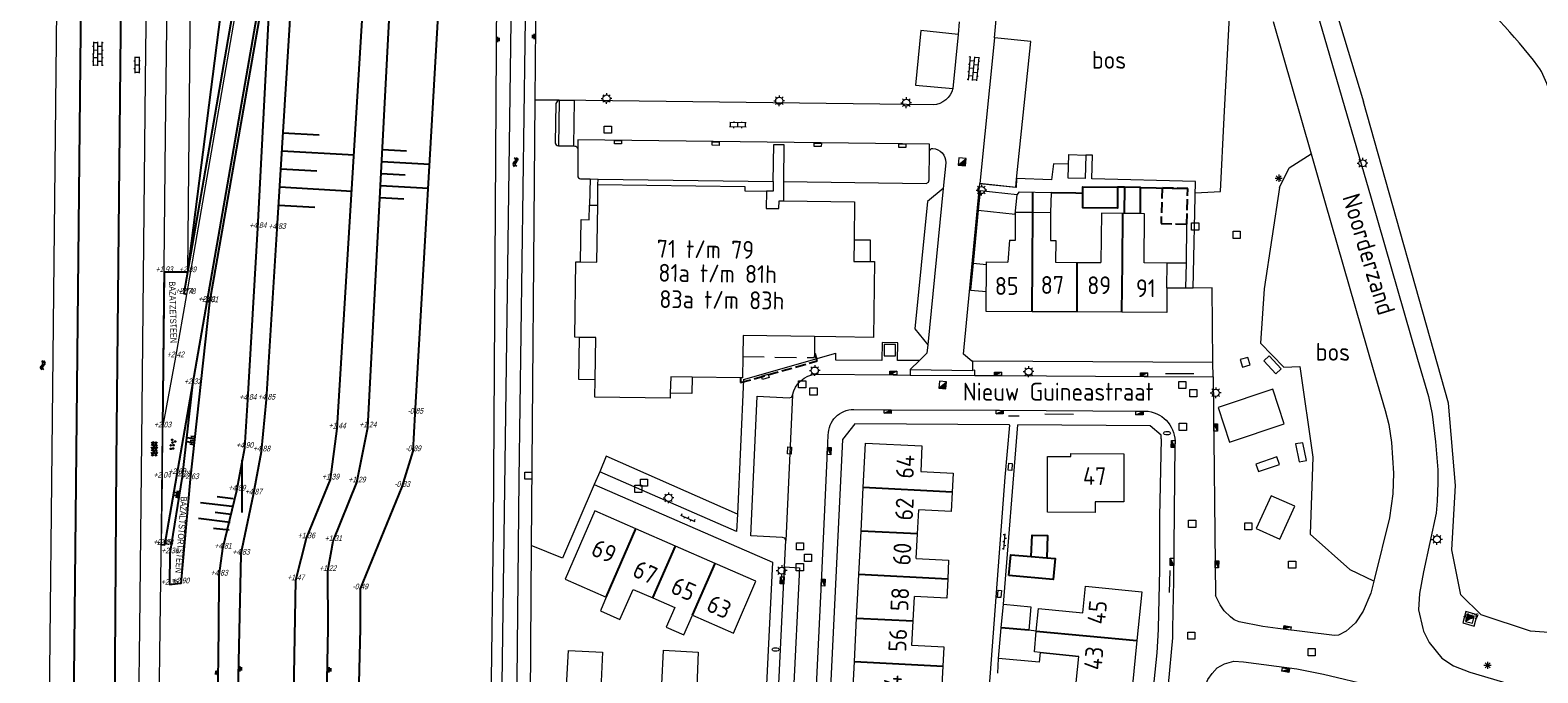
# Model space of a CAD drawing. Extents: x 168769 to 512904, y 516715 to 1559940.
# Tile 77 of 186: x 168924 to 169135, y 519994 to 520084. Entities that reach past the tile are written whole.
import ezdxf
from ezdxf.enums import TextEntityAlignment as Align

# ---------------------------------------------------------------- set-up
doc = ezdxf.new("R2010")
doc.units = 0
doc.header["$MEASUREMENT"] = 0
doc.linetypes.add('HIDDEN', pattern=[4.5, 3, -1.5])
doc.linetypes.add('OVERBOUW', pattern=[2, 1.5, -0.5])
doc.layers.get('0').update_dxf_attribs({"linetype": 'CONTINUOUS'})
for name, color, linetype, lineweight in [('+Overig_opstal_BWT', 4, 'CONTINUOUS', 0), ('B01_HOOFDGEBOUW', 10, 'CONTINUOUS', 0), ('B02_bijgebouw', 12, 'CONTINUOUS', 0), ('B07_scheidingsmuur', 14, 'CONTINUOUS', 25), ('B16_LUIFEL', 6, 'OVERBOUW', 25), ('B17_Overbouw', 10, 'HIDDEN', 0), ('B51_Luifel', 7, 'OVERBOUW', 25), ('H01_HOOGTEPUNT', 7, 'CONTINUOUS', 18), ('Q04_wegmarkering', 7, 'CONTINUOUS', 0), ('Q21_LANTAARNPAAL', 7, 'CONTINUOUS', 18), ('Q23_kolk', 7, 'CONTINUOUS', 18), ('Q26_BOOM', 7, 'CONTINUOUS', 18), ('Q28_rioolput', 7, 'CONTINUOUS', 18), ('Q722_RIOOLPUT_RWA', 5, 'CONTINUOUS', 18), ('Q92_BRANDKRAAN', 7, 'CONTINUOUS', 0), ('Q97_TROTTOIRKOLK', 7, 'CONTINUOUS', 0), ('S02_symb_open_verh', 7, 'CONTINUOUS', 13), ('T01_Muur', 10, 'CONTINUOUS', 0), ('T05_SCHUTTING', 7, 'CONTINUOUS', 25), ('T09_INSTEEKSLOOT', 72, 'CONTINUOUS', 0), ('T51_CULTUURSCHEIDING', 3, 'CONTINUOUS', 0), ('V00_kant_verharding', 252, 'CONTINUOUS', 0), ('V012_Kant_beton_verh', 252, 'CONTINUOUS', 0), ('V02_Kant_open_verh', 253, 'CONTINUOUS', 0), ('V03_kant_tegel_verh', 254, 'CONTINUOUS', 13), ('V04_Kant_op_inrit', 254, 'CONTINUOUS', 13), ('V11_VERKEERSDREMPEL', 7, 'CONTINUOUS', 0), ('W00_KANT_WATER', 140, 'CONTINUOUS', 0)]:
    doc.layers.add(name, color=color, linetype=linetype, lineweight=lineweight)
for name, color, linetype in [('B14_dakrand_bijgebouw', 30, 'CONTINUOUS'), ('S01_Asfalt', 7, 'CONTINUOUS'), ('S04_Talud', 7, 'CONTINUOUS'), ('S05_Water', 132, 'CONTINUOUS'), ('S10_Beton', 7, 'CONTINUOUS'), ('T131_taludlijn_laag', 15, 'CONTINUOUS'), ('T132_taludlijn_hoog', 11, 'CONTINUOUS'), ('T20_TALUD', 34, 'CONTINUOUS'), ('V011_Kant_asfalt_verh', 7, 'CONTINUOUS'), ('V13_kant_graskeien', 32, 'CONTINUOUS'), ('Z02_Huisnummer', 253, 'CONTINUOUS'), ('Z05_Cultuuraanduiding', 3, 'CONTINUOUS'), ('Z06_STRAATNAAM', 7, 'CONTINUOUS')]:
    doc.layers.add(name, color=color, linetype=linetype)
doc.styles.add('ISOCP', font='isocp.shx', dxfattribs={"height": 1.8})
doc.styles.get("Standard").update_dxf_attribs({"font": 'ISOB.SHX'})

# ---------------------------------------------------------------- blocks, each defined once
blk = doc.blocks.new('Q21')
at = {"color": 0}
for points in [[(-1.5, 0), (-1, 0)], [(-1.06, 1.06), (-0.71, 0.71)], [(0, 1.5), (0, 1)], [(1.06, 1.06), (0.71, 0.71)], [(1.5, 0), (1, 0)], [(-1.06, -1.06), (-0.71, -0.71)], [(0, -1.5), (0, -1)], [(1.06, -1.06), (0.71, -0.71)]]:
    blk.add_lwpolyline(points, dxfattribs=at)
blk.add_circle((0, 0), 1, dxfattribs=at)
blk = doc.blocks.new('Q26')
at = {"color": 0}
for p, q in [((-1, 0), (1, 0)), ((-0.7, 0.7), (0.7, -0.7)), ((0.7, 0.7), (-0.7, -0.7)), ((0, 1), (0, -1))]:
    blk.add_line(p, q, dxfattribs=at)
blk = doc.blocks.new('Q28')
at = {"color": 0}
blk.add_lwpolyline([(1, 1), (1, -1), (-1, -1), (-1, 1)], close=True, dxfattribs=at)
blk = doc.blocks.new('Q97')
blk.add_hatch(color=256).paths.add_polyline_path([(-1, 1), (-1, 0), (1, 1)])
blk.add_line((1, 1), (-1, 0))
at = {"color": 0}
for points in [[(-1, 0), (-1, 1), (1, 1), (1, 0), (-1, 0)], [(0, 0.8), (0, 1)]]:
    blk.add_lwpolyline(points, dxfattribs=at)
blk = doc.blocks.new('S05')
at = {"color": 0}
for p, q in [((0.08, 0.3), (0.38, 0.59)), ((0.11, -0.19), (0.41, 0.09)), ((0.38, 0.59), (0.68, 0.71)), ((0.41, 0.09), (0.71, 0.21)), ((0.68, 0.71), (1.01, 0.62)), ((0.71, 0.21), (1.02, 0.12)), ((1.01, 0.62), (1.33, 0.37)), ((1.02, 0.12), (1.36, -0.12)), ((1.33, 0.37), (1.66, 0.13)), ((1.66, 0.13), (1.97, 0.04)), ((1.97, 0.04), (2.28, 0.16)), ((2.28, 0.16), (2.58, 0.44)), ((1.36, -0.12), (1.68, -0.37)), ((1.68, -0.37), (2, -0.46)), ((2, -0.46), (2.31, -0.33)), ((2.31, -0.33), (2.61, -0.05))]:
    blk.add_line(p, q, dxfattribs=at)
blk = doc.blocks.new('S04')
at = {"color": 0}
for p, q in [((0, 0.5), (0.5, 0.5)), ((0, 0.25), (1, 0.25)), ((0, 0), (0.5, 0)), ((0, -0.25), (1, -0.25)), ((0, -0.5), (0.5, -0.5))]:
    blk.add_line(p, q, dxfattribs=at)
blk = doc.blocks.new('S024')
at = {"color": 0}
for p, q in [((0, 1.2), (6.7, 1.2)), ((0, 0), (6.7, 0)), ((0.2, 1.2), (0.2, 0)), ((1.25, 1.5), (1.25, 1.2)), ((1.25, 0), (1.25, -1.2)), ((2.3, 1.2), (2.3, 0)), ((3.35, 1.5), (3.35, 1.2)), ((3.35, 0), (3.35, -1.2)), ((4.4, 1.2), (4.4, 0)), ((5.45, 1.5), (5.45, 1.2)), ((5.45, 0), (5.45, -1.2)), ((6.5, 1.2), (6.5, 0)), ((0, -1.2), (6.7, -1.2)), ((0.2, -1.2), (0.2, -1.5)), ((2.3, -1.2), (2.3, -1.5)), ((4.4, -1.2), (4.4, -1.5)), ((6.5, -1.2), (6.5, -1.5))]:
    blk.add_line(p, q, dxfattribs=at)
blk = doc.blocks.new('S022')
at = {"color": 0}
for p, q in [((0.01, 1.15), (0.31, 1.15)), ((0.31, -2.3), (0.31, 2.3)), ((0.31, 2.1), (1.51, 2.1)), ((0.31, 0), (1.51, 0)), ((1.51, -2.3), (1.51, 2.3)), ((1.51, 1.05), (1.81, 1.05)), ((0.01, -1.15), (0.31, -1.15)), ((0.31, -2.1), (1.51, -2.1)), ((1.51, -1.05), (1.81, -1.05))]:
    blk.add_line(p, q, dxfattribs=at)
blk = doc.blocks.new('Q23')
at = {"color": 0}
blk.add_lwpolyline([(0.99, -0.5), (-0.99, -0.5), (-0.99, 0.5), (0.99, 0.5), (0.99, -0.5)], dxfattribs=at)
blk = doc.blocks.new('Q92')
at = {"color": 0}
blk.add_ellipse((0, 0), major_axis=(-0.991, 0), ratio=0.499983, start_param=1.570796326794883, end_param=7.853981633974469, dxfattribs=at)
blk = doc.blocks.new('S026')
for p, q in [((0, 0), (4.4, 0)), ((0.2, 0.5), (0.2, 0)), ((1.2, 0), (1.2, -0.5)), ((2.2, 0.5), (2.2, 0)), ((3.2, 0), (3.2, -0.5)), ((4.2, 0.5), (4.2, 0))]:
    blk.add_line(p, q)
blk = doc.blocks.new('Q722')
for points in [[(-1, 1), (1, -1)], [(-1, -1), (1, -1), (1, 1), (-1, 1), (-1, -1)], [(-0.8, 0.8), (-1, 0.8)], [(-0.6, 0.6), (-1, 0.6)], [(-0.4, 0.4), (-1, 0.4)], [(-0.2, 0.2), (-1, 0.2)], [(-1, 0), (0, 0)], [(0.2, -0.2), (-1, -0.2)], [(0.4, -0.4), (-1, -0.4)], [(0.6, -0.6), (-1, -0.6)], [(0.8, -0.8), (-1, -0.8)]]:
    blk.add_lwpolyline(points)
blk = doc.blocks.new('talud')
for p, q in [((0, 0.502), (0.502, 0.502)), ((0, 0.251), (1.004, 0.251)), ((0, 0), (0.502, 0)), ((0, -0.251), (1.004, -0.251)), ((0, -0.502), (0.502, -0.502))]:
    blk.add_line(p, q)
blk = doc.blocks.new('ASFALT6')
for points in [[(-4, -1.444), (1.276, 1.6)], [(-3.998, 0.284), (-1.72, 1.6)], [(1.272, -1.6), (-3.998, 1.446)], [(4, -1.444), (-1.27, 1.6)], [(-1.268, -1.6), (4, 1.442)], [(4, 0.288), (1.728, 1.6)], [(-1.716, -1.6), (-3.998, -0.286)], [(1.73, -1.6), (4, -0.29)]]:
    blk.add_lwpolyline(points)
blk = doc.blocks.new('BETON4')
for centre in [(-2.522, 0.677), (-0.58, 1.017), (1.096, 0.407), (2.536, 0.927), (-2.022, -0.677), (-0.17, -0.453), (2.008, -0.927)]:
    blk.add_circle(centre, 0.24)

msp = doc.modelspace()

# ---------------------------------------------------------------- linework, layer by layer
at = {"layer": '+Overig_opstal_BWT'}
msp.add_lwpolyline([(168999.96, 520073.99), (168997.82, 520074.01), (168997.72, 520067.69), (168999.86, 520067.66), (168999.96, 520073.99)], dxfattribs=at)
at = {"layer": 'B01_HOOFDGEBOUW'}
for p, q in [((169077, 520058.16), (169076.81, 520058.16)), ((169079.29, 520058.14), (169077, 520058.16))]:
    msp.add_line(p, q, dxfattribs=at)
for points in [[(169003.22, 520059.32), (169003.26, 520062.23)], [(169003.26, 520062.23), (169023.83, 520061.97), (169023.82, 520061.34), (169026.86, 520061.3)], [(169026.86, 520061.3), (169026.83, 520058.87), (169028.61, 520058.85), (169028.63, 520059.96), (169029.25, 520059.95)], [(169000.82, 520051.38), (169003.11, 520051.35), (169003.22, 520059.32)], [(169029.25, 520059.95), (169039.21, 520059.82), (169039.14, 520054.47)], [(169061.74, 520054.41), (169061.78, 520058.05)], [(169064.18, 520058.29), (169061.78, 520058.31)], [(169061.78, 520058.05), (169061.78, 520058.31)], [(169066.69, 520058.26), (169064.18, 520058.29)], [(169066.69, 520058.26), (169066.66, 520054.36), (169067.41, 520054.36), (169067.39, 520051.32), (169070.39, 520051.29)], [(169076.81, 520058.16), (169073.81, 520058.19), (169073.74, 520051.27)], [(169079.82, 520058.13), (169079.29, 520058.14)], [(169083.02, 520051.21), (169079.77, 520051.23), (169079.82, 520058.13)], [(169039.14, 520054.47), (169039.11, 520051.45), (169041.4, 520051.43)], [(169060.92, 520054.44), (169060.67, 520051.35)], [(169060.92, 520054.44), (169061.74, 520054.41)], [(169000.67, 520040.8), (169000.03, 520040.81), (169000.18, 520051.39), (169000.82, 520051.38)], [(169041.4, 520051.43), (169042.01, 520051.43), (169041.85, 520040.8), (169036.61, 520040.88), (169033.62, 520040.91)], [(169064.08, 520044.4), (169057.66, 520044.44), (169057.71, 520051.38), (169060.67, 520051.35)], [(169070.39, 520051.29), (169073.74, 520051.27)], [(169082.98, 520047.74), (169083.02, 520051.21)], [(169082.98, 520047.74), (169082.98, 520044.27)], [(169070.38, 520044.36), (169064.08, 520044.4)], [(169076.67, 520044.31), (169070.38, 520044.36)], [(169082.98, 520044.27), (169076.67, 520044.31)], [(169002.87, 520034.84), (169002.96, 520040.76), (169000.67, 520040.8)], [(169033.62, 520040.91), (169023.6, 520041.06), (169023.56, 520038.1)], [(169023.56, 520038.1), (169023.52, 520035.13), (169023.24, 520035.13)], [(169013.39, 520032.97), (169013.37, 520032.27), (169002.83, 520032.42), (169002.87, 520034.84)], [(169016.44, 520035.22), (169013.45, 520035.26), (169013.39, 520032.97)], [(169023.24, 520035.13), (169016.44, 520035.22)], [(169040.43, 520019.74), (169040.75, 520025.98), (169048.66, 520025.58)], [(169048.66, 520025.58), (169048.48, 520021.98), (169053.01, 520021.75), (169052.88, 520019.11)], [(169076.94, 520017.74), (169072.93, 520017.75), (169072.93, 520016.26), (169066.24, 520016.27), (169066.25, 520024.11), (169069.52, 520024.1), (169069.52, 520024.5), (169076.96, 520024.49), (169076.94, 520017.74)], [(169040.12, 520013.65), (169040.43, 520019.74)], [(169052.88, 520019.11), (169052.74, 520016.39), (169048.2, 520016.62)], [(169002.83, 520016.46), (168998.65, 520006.88), (169004.42, 520004.36), (169003.6, 520002.46), (169006.34, 520001.26), (169008.18, 520005.46), (169010.94, 520004.28), (169014.02, 520002.91), (169012.82, 520000.16), (169015.3, 519999.1), (169016.5, 520001.85)], [(169008.57, 520013.95), (169002.83, 520016.46)], [(169048.03, 520013.25), (169048.2, 520016.62)], [(169014.11, 520011.53), (169008.57, 520013.95)], [(169039.81, 520007.54), (169040.12, 520013.65)], [(169047.86, 520009.81), (169048.03, 520013.25)], [(169019.67, 520009.11), (169014.11, 520011.53)], [(169016.5, 520001.85), (169022.23, 519999.35), (169025.4, 520006.61), (169019.67, 520009.11)], [(169047.86, 520009.81), (169052.39, 520009.58), (169052.26, 520006.91)], [(169039.5, 520001.44), (169039.81, 520007.54)], [(169052.26, 520006.91), (169052.12, 520004.23), (169047.59, 520004.46)], [(169065, 520002.8), (169071.21, 520002.17), (169071.59, 520005.93), (169079.45, 520005.14), (169078.76, 519998.29)], [(169047.42, 520001.04), (169047.59, 520004.46)], [(169064.68, 519999.62), (169065, 520002.8)], [(169039.2, 519995.34), (169039.5, 520001.44)], [(169051.63, 519994.71), (169051.77, 519997.38), (169047.24, 519997.61), (169047.42, 520001.04)], [(169064.41, 519996.7), (169064.68, 519999.62)], [(169078.76, 519998.29), (169078.09, 519991.63), (169070.25, 519992.42), (169070.62, 519996.08)], [(169046.79, 519988.69), (169038.88, 519989.09), (169039.2, 519995.34)], [(169065.2, 519996.63), (169064.41, 519996.7)], [(169065.2, 519996.63), (169070.62, 519996.08)], [(169070.62, 519996.08), (169065.2, 519996.63)], [(169046.97, 519992.26), (169051.49, 519992.03), (169051.63, 519994.71)]]:
    msp.add_lwpolyline(points, dxfattribs=at)
at = {"layer": 'B02_bijgebouw'}
for points in [[(168999.96, 520073.99), (168997.82, 520074.01), (168997.72, 520067.69), (168999.86, 520067.66), (168999.96, 520073.99)], [(169056.52, 520058.62), (169061.72, 520058.08), (169061.98, 520060.79), (169056.79, 520061.32), (169056.52, 520058.62)], [(169061.98, 520060.79), (169062.34, 520061.18), (169066.77, 520061.1), (169066.69, 520058.26)], [(169057.71, 520050.97), (169055.83, 520051.15), (169055.46, 520047.43), (169057.68, 520047.21)], [(169082.98, 520047.74), (169085.65, 520047.73), (169085.72, 520051.22)], [(169082.98, 520047.74), (169085.65, 520047.73), (169085.72, 520051.22)], [(169085.72, 520051.22), (169083.02, 520051.21)], [(169059.77, 520000.09), (169060.06, 520003.41), (169063.92, 520003.01), (169063.61, 519999.73)], [(169059.4, 519995.79), (169059.77, 520000.09)], [(169064.68, 519999.62), (169063.61, 519999.73)], [(168998.63, 519987.67), (168999.14, 519996.91), (169003.88, 519996.65), (169003.48, 519987.4)], [(169012.23, 519992.16), (169012.43, 519996.96), (169017.28, 519996.68), (169017.09, 519991.85)], [(169065.2, 519996.63), (169065.06, 519995.26), (169059.4, 519995.79)]]:
    msp.add_lwpolyline(points, dxfattribs=at)
msp.add_lwpolyline([(169071.54, 520063.06), (169069.14, 520063.13), (169069.23, 520066.43), (169071.63, 520066.36)], close=True, dxfattribs=at)
at = {"layer": 'B07_scheidingsmuur'}
for points in [[(169064.18, 520058.29), (169064.19, 520059.83), (169064.2, 520061.15)], [(169064.13, 520051.33), (169064.18, 520058.14), (169064.18, 520058.29)], [(169076.74, 520051.25), (169076.81, 520058.16)], [(169064.08, 520044.4), (169064.13, 520051.33)], [(169070.38, 520044.36), (169070.39, 520051.29)], [(169076.67, 520044.31), (169076.74, 520051.25)], [(169052.88, 520019.11), (169040.43, 520019.74)], [(169004.42, 520004.36), (169008.57, 520013.95)], [(169048.03, 520013.25), (169040.12, 520013.65)], [(169010.94, 520004.28), (169014.11, 520011.53)], [(169063.94, 520010.09), (169066.16, 520009.91)], [(169016.5, 520001.85), (169019.67, 520009.11)], [(169052.26, 520006.91), (169039.81, 520007.54)], [(169039.5, 520001.44), (169047.42, 520001.04)], [(169063.61, 519999.73), (169059.77, 520000.09)], [(169064.68, 519999.62), (169078.76, 519998.29)], [(169039.2, 519995.34), (169051.63, 519994.71)]]:
    msp.add_lwpolyline(points, dxfattribs=at)
at = {"layer": 'B14_dakrand_bijgebouw'}
msp.add_lwpolyline([(169071.19, 520060.7), (169071.18, 520061.9), (169076.05, 520061.87), (169076.07, 520058.89), (169071.21, 520058.95)], close=True, dxfattribs=at)
at = {"layer": 'B14_dakrand_bijgebouw', "flags": 128}
msp.add_lwpolyline([(169079.29, 520058.14), (169079.28, 520061.83), (169077.03, 520061.87), (169077, 520058.16)], dxfattribs=at)
at = {"layer": 'B14_dakrand_bijgebouw'}
for points in [[(169063.94, 520010.09), (169064.09, 520013.08), (169066.24, 520013.03), (169066.16, 520009.91)], [(169060.85, 520007.39), (169061.09, 520010.3), (169063.94, 520010.09)], [(169066.16, 520009.91), (169067.3, 520009.8), (169067.06, 520006.84), (169060.85, 520007.39)]]:
    msp.add_lwpolyline(points, dxfattribs=at)
at = {"layer": 'B16_LUIFEL'}
msp.add_lwpolyline([(169085.76, 520056.65), (169085.9, 520061.65), (169082.3, 520061.75), (169082.16, 520056.75), (169085.76, 520056.65)], dxfattribs=at)
at = {"layer": 'B17_Overbouw'}
for points in [[(169033.62, 520040.91), (169033.58, 520038.54)], [(169023.56, 520038.1), (169033.57, 520037.96)], [(169033.58, 520038.54), (169033.57, 520037.96)]]:
    msp.add_lwpolyline(points, dxfattribs=at)
at = {"layer": 'B51_Luifel'}
msp.add_lwpolyline([(169023.24, 520035.13), (169023.23, 520034.45), (169033.98, 520037.5), (169033.67, 520038.54), (169033.58, 520038.54)], dxfattribs=at)
at = {"layer": 'Q04_wegmarkering'}
for points in [[(169053.72, 520083.26), (169053, 520075.69)], [(169058.81, 520082.78), (169056.76, 520062.38)], [(169049.73, 520066.88), (169049.73, 520067.89), (169000.44, 520068.49), (169000.44, 520067.14)], [(169051.64, 520061.65), (169049.47, 520039.77)], [(169030.54, 520032.71), (169029.6, 520012.31)], [(169029.4, 520008.62), (169031.5, 520008.51), (169029.71, 519972.24), (169027.61, 519972.28)]]:
    msp.add_lwpolyline(points, dxfattribs=at)
at = {"layer": 'T01_Muur'}
for points in [[(169000.82, 520051.38), (169000.91, 520057.3), (169002.04, 520057.28), (169002.07, 520059.33)], [(169002.07, 520059.33), (169003.22, 520059.32)], [(169039.14, 520054.47), (169041.42, 520054.45), (169041.4, 520051.43)], [(169002.87, 520034.84), (169000.58, 520034.88), (169000.67, 520040.8)], [(169016.44, 520035.22), (169016.41, 520032.93), (169013.39, 520032.97)]]:
    msp.add_lwpolyline(points, dxfattribs=at)
at = {"layer": 'T05_SCHUTTING'}
for points in [[(169066.77, 520061.1), (169070.21, 520061.04), (169071.19, 520061.02)], [(169077.03, 520061.87), (169076.05, 520061.87)], [(169079.28, 520061.83), (169085.9, 520061.65)], [(169055.83, 520051.15), (169056.52, 520058.62)]]:
    msp.add_lwpolyline(points, dxfattribs=at)
at = {"layer": 'T09_INSTEEKSLOOT'}
msp.add_lwpolyline([(168992.76, 519870.8), (168990.31, 519710.07, -0.888399), (168984.77, 519710.92), (168987.15, 519867.3), (168988.27, 519868.87), (168988.41, 519871.88), (168986.87, 519873.81), (168987.38, 519956.46), (168988.79, 519959.37), (168988.93, 519962.87), (168987.99, 519964.73), (168988.64, 520013.9), (168989.07, 520088.76), (168988.93, 520111.98, -0.7782), (168996.84, 520112.03), (168996.76, 520095.95), (168995.61, 520092.74), (168994.54, 520089.78), (168994.4, 520074.06), (168993.89, 520011.6), (168993.57, 519961.75), (168992.57, 519897.52)], format="xyb", close=True, dxfattribs=at)
at = {"layer": 'T131_taludlijn_laag'}
for points in [[(168969.95, 520005.47), (168975.82, 520019.84), (168977.36, 520024.84), (168977.67, 520030.1), (168981.17, 520090.78, 0.201142), (168977.57, 520104.17, -0.305987), (168973.25, 520117.27), (168976.42, 520135.99), (168978.17, 520192.09), (168979.85, 520228.34), (168981.2, 520246.26), (168978.78, 520265.77), (168977.21, 520280.54), (168982.35, 520284.25), (168982.17, 520291.35)], [(168960.92, 520006.75), (168962.4, 520012.63), (168965.79, 520020.87), (168966.72, 520028.02), (168970.78, 520094.49), (168970.59, 520097.28), (168968.46, 520101.21, -0.096856), (168964.45, 520116.8), (168965.53, 520137.59), (168967.83, 520192.67), (168969.59, 520229.75), (168969.62, 520239.77)]]:
    msp.add_lwpolyline(points, format="xyb", dxfattribs=at)
at = {"layer": 'T132_taludlijn_hoog'}
msp.add_lwpolyline([(168965.4, 520008.05), (168966.18, 520012.24), (168969.49, 520020.46), (168971.02, 520028.18), (168974.46, 520094.24), (168974.52, 520098.48), (168972.29, 520103.17, -0.205742), (168969.86, 520117.41), (168970.46, 520136.61), (168971.75, 520192.45), (168973.52, 520229.21), (168973.98, 520243.65), (168970.18, 520248.34), (168970.46, 520266.34), (168971.56, 520288.29), (168982.17, 520291.35)], format="xyb", dxfattribs=at)
for points in [[(168953.24, 520010.33), (168954.99, 520018.77), (168956.12, 520024.81), (168956.81, 520032.07), (168958.29, 520056), (168960.08, 520084.67), (168960.66, 520095.51), (168957.6, 520102.2), (168955.41, 520110.87), (168954.57, 520116.63), (168955.95, 520137.9), (168962.95, 520192.85), (168968.2, 520229.83), (168969.62, 520239.77)], [(168951.22, 520108.98), (168951.17, 520092.41), (168945.76, 520049.93)], [(168950.18, 520007.4), (168950.72, 520011.18), (168952.67, 520019.32), (168953.76, 520025.31), (168954.2, 520032.04), (168955.6, 520056.12), (168957.11, 520084.9), (168957.02, 520094.13)]]:
    msp.add_lwpolyline(points, dxfattribs=at)
at = {"layer": 'T20_TALUD'}
for p, q in [((168953.36, 520023.59), (168953.37, 520016.26)), ((168953.24, 520010.33), (168952.17, 519961.08)), ((168950.14, 520000), (168950.18, 520007.4)), ((168949.66, 519961.13), (168950.14, 520000))]:
    msp.add_line(p, q, dxfattribs=at)
for points in [[(168935.04, 520500), (168929.17, 519929.78), (168927.92, 519782.34)], [(168934.55, 519880.62), (168935.48, 519974.22), (168935.78, 520023.35), (168936.73, 520116.02), (168937.94, 520200.13), (168938.5, 520252.4), (168938.71, 520294.7), (168940.91, 520444), (168941.4, 520500)], [(168964.69, 519961.64), (168965.46, 520000), (168965.4, 520008.05)], [(168960.13, 519961.69), (168960.92, 520006.75)], [(168969.95, 520005.47), (168969.96, 520000), (168969.01, 519961.64)]]:
    msp.add_lwpolyline(points, dxfattribs=at)
at = {"layer": 'T51_CULTUURSCHEIDING'}
msp.add_lwpolyline([(169203.82, 520006.17, 0.451925), (169198.88, 520002.59), (169199.27, 519997.75, -0.378935), (169194.31, 519993.81), (169171.76, 520003.16, -0.209097), (169166.86, 520012.51, 0.093118), (169165.47, 520019.86, -0.261567), (169171.67, 520048.29, 0.26016), (169171.83, 520050.36), (169169.06, 520054.86, 0.071051), (169165.5, 520058.52, 0.103391), (169144.83, 520065.78, -0.228502), (169136.46, 520075.52, 0.080423), (169134.97, 520078.84, 0.089477), (169110.53, 520100.74, 0.136329), (169103.38, 520100.71, 0.315571), (169102.89, 520100.12, 0.025265), (169102.87, 520099.19), (169110.54, 520073.83)], format="xyb", dxfattribs=at)
for points in [[(169086.94, 520061.07), (169090.49, 520061.23), (169090.99, 520071.63), (169091.92, 520089.32)], [(168997.83, 520074.03), (168994.4, 520074.06)], [(169251.37, 519955.15), (169244.88, 519953.18), (169239.96, 519953.96), (169228.66, 519959.72), (169204.59, 519973.11), (169155.74, 519996.24), (169144.8, 519998.81), (169133.94, 519999.62), (169127.03, 520001.92), (169124.18, 520004.7), (169122.88, 520011.01), (169123.43, 520020.03), (169122.42, 520031.59), (169110.54, 520073.83)], [(169098.74, 520061.8), (169100.11, 520064.55), (169103.18, 520066.52)], [(169098.74, 520061.8), (169096.61, 520047.58), (169096.11, 520040), (169099.34, 520036.64), (169101.6, 520036.73), (169103.41, 520023.98), (169103.03, 520013.2), (169108.59, 520008.25), (169111.94, 520006.65)], [(169089.43, 520037.28), (169089.3, 520047.72), (169086.65, 520047.69)], [(169022.8, 520016), (169004.42, 520024.15), (169003.53, 520021.96)], [(169002.74, 520020.17), (168998.3, 520009.83), (168993.89, 520011.6)]]:
    msp.add_lwpolyline(points, dxfattribs=at)
at = {"layer": 'V00_kant_verharding'}
for p, q in [((168939.85, 520076.92), (168940.33, 520117.72)), ((168939.33, 520026.27), (168939.85, 520076.92)), ((169086.65, 520047.69), (169086.99, 520062.65)), ((169085.72, 520051.22), (169085.76, 520056.65)), ((168939.05, 520000), (168939.33, 520026.27)), ((168942.1, 520013.68), (168942.21, 520023.27)), ((168941.92, 520000), (168942.1, 520013.68)), ((168938.7, 519966.51), (168939.05, 520000)), ((168941.5, 519968.81), (168941.92, 520000))]:
    msp.add_line(p, q, dxfattribs=at)
for points in [[(168942.21, 520023.27), (168942.65, 520069.13), (168943.33, 520122.35), (168943.76, 520175.74), (168944.46, 520244.37), (168945, 520288.82)], [(169061.91, 520062.98), (169063.91, 520082.29), (169058.81, 520082.78), (169060.12, 520097.23)], [(169101.63, 520094.51), (169111.58, 520060.29), (169118.1, 520037.76), (169119.61, 520032.53), (169120.13, 520030.03), (169120.62, 520026.17), (169120.92, 520022.24), (169120.92, 520020.41), (169120.85, 520017.85), (169120.71, 520016.15), (169118.93, 520007.92), (169118.38, 520004.9), (169118.24, 520002.59), (169118.85, 520000), (169118.94, 519999.59), (169119.71, 519998), (169121.48, 519995.81), (169123.11, 519994.74), (169125.41, 519993.85), (169131.24, 519992.13), (169140.72, 519989.28), (169146.7, 519987.31), (169153.52, 519984.94)], [(169053.88, 520085.03), (169053.72, 520083.26), (169048.5, 520083.83), (169047.74, 520076.15), (169053, 520075.69)], [(169097.85, 520085.08), (169103.18, 520066.52), (169105.15, 520059.68), (169111.89, 520036.28), (169113.54, 520030.56), (169114.05, 520028.6), (169114.46, 520026.06), (169114.73, 520021.77), (169114.62, 520018.87), (169114.17, 520015.51), (169112.05, 520006.99), (169111.54, 520004.95), (169110.48, 520002.4), (169109.39, 520000.78), (169108.52, 520000), (169108.1, 519999.61), (169107.04, 519999.07), (169106.48, 519998.99), (169098.5, 520000), (169096.42, 520000.26), (169093.1, 520000.93), (169092.42, 520001.22), (169091.88, 520001.63), (169090.98, 520002.47), (169090.46, 520003.28), (169089.77, 520004.63)], [(168997.38, 520073.59), (168997.25, 520068.09)], [(169050.22, 520073.39), (168997.83, 520074.03)], [(168997.71, 520067.63), (169000, 520067.62)], [(169000.44, 520067.14), (169000.42, 520063.47)], [(169027.83, 520062.67), (169027.89, 520067.84), (169029.32, 520067.82), (169029.27, 520062.66)], [(169029.27, 520062.66), (169049.24, 520062.39), (169049.55, 520062.54), (169049.68, 520062.86), (169049.73, 520066.88)], [(169052, 520065.28), (169051.64, 520061.65), (169049.42, 520059.83), (169047.65, 520042), (169049.47, 520039.77), (169049.36, 520038.58), (169048.31, 520037.54)], [(169000.83, 520063), (169002.15, 520063.01)], [(169002.15, 520063.01), (169002.07, 520059.33)], [(169002.15, 520063.01), (169003.27, 520062.99)], [(169003.26, 520062.23), (169003.27, 520062.99)], [(169003.27, 520062.99), (169027.83, 520062.67)], [(169061.8, 520061.87), (169061.91, 520062.98)], [(169027.83, 520062.67), (169027.81, 520061.29), (169026.86, 520061.3)], [(169029.27, 520062.66), (169029.25, 520059.95)], [(169055.79, 520037.46), (169055.65, 520037.46), (169054.48, 520038.46), (169056.76, 520062.38), (169061.8, 520061.87)], [(169086.65, 520047.69), (169085.65, 520047.71), (169085.65, 520047.73)], [(169048.31, 520037.54), (169045.23, 520037.55), (169045.26, 520040.04), (169043.09, 520040.07), (169043.04, 520037.57), (169036.59, 520037.6), (169036.57, 520038.6)], [(169044.93, 520038.21), (169044.97, 520039.78), (169043.38, 520039.8), (169043.34, 520038.23), (169044.93, 520038.21)], [(169023.65, 520034.91), (169036.57, 520038.6)], [(169048.31, 520037.54), (169046.99, 520036.28), (169047, 520035.5)], [(169094.65, 520036.95), (169094.32, 520037.99), (169093.24, 520037.68), (169093.58, 520036.64), (169094.65, 520036.95)], [(169096.57, 520037.53), (169097.3, 520038.21), (169098.98, 520036.37), (169098.24, 520035.69), (169096.57, 520037.53)], [(169033.82, 520035.62), (169044.64, 520035.55), (169047, 520035.5)], [(169047, 520035.5), (169056.08, 520035.43)], [(169056.08, 520035.43), (169056.08, 520036.18), (169055.79, 520036.17), (169055.79, 520037.46)], [(169089.45, 520035.25), (169089.43, 520037.28), (169055.79, 520037.46)], [(169056.08, 520035.43), (169059.31, 520035.43), (169079.77, 520035.32), (169089.45, 520035.25)], [(169023.65, 520034.91), (169022.8, 520016)], [(169089.45, 520035.25), (169089.77, 520004.63)], [(169099.4, 520028.68), (169097.8, 520033.52), (169090.16, 520030.97), (169091.76, 520026.12), (169099.4, 520028.68)], [(169028.56, 519991.24), (169029.32, 520006.72), (169029.4, 520008.62), (169029.6, 520012.31), (169029.46, 520012.63), (169029.13, 520012.75), (169024.67, 520012.99), (169025.57, 520032.56), (169030.07, 520032.31), (169030.39, 520032.41), (169030.54, 520032.71)], [(169039.1, 520030.7), (169043.85, 520030.65), (169059.54, 520030.57), (169079.14, 520030.43)], [(169079.14, 520030.43), (169080.37, 520030.43)], [(169009.91, 519833.89), (169010.43, 519835.1), (169015.42, 519846.53), (169021.37, 519860.27), (169022.25, 519862.32), (169022.39, 519862.69), (169022.49, 519863.08), (169025.01, 519877.6), (169027.65, 519892.85), (169029.59, 519903.99), (169029.64, 519904.61), (169029.76, 519908.72), (169030.49, 519924.15), (169031.28, 519939.63), (169032.17, 519958.06), (169033.04, 519975.5), (169033.81, 519990.97), (169034.56, 520006.44), (169035.42, 520024.86), (169035.53, 520027.1)], [(169060.93, 520028.5), (169060.93, 520028.55), (169039.27, 520028.69), (169037.51, 520026.48), (169035.64, 519987.81), (169057.78, 519986.89)], [(169060.06, 520003.41), (169062.07, 520028.54)], [(169060.93, 520028.5), (169060.27, 520021.18)], [(169082.18, 520026.55), (169082.17, 520027.07), (169080.61, 520028.4), (169062.07, 520028.54)], [(169082.18, 520026.55), (169081.92, 520015.68), (169081.94, 520008.27), (169081.76, 520000), (169081.76, 519999.86), (169081.55, 519996.55), (169079.55, 519977.2), (169077.08, 519953.32), (169073.38, 519915.91), (169070.29, 519885.3), (169068.25, 519865.03), (169067.88, 519860.69), (169067.55, 519859.82), (169063.55, 519850.67), (169055.79, 519832.92), (169038.71, 519840.61), (169038.07, 519842.4), (169039, 519844.78)], [(169084.11, 520025.84), (169083.92, 520006.69)], [(169101.49, 520023.36), (169102.52, 520023.54), (169102.04, 520026.03), (169101.01, 520025.85), (169101.49, 520023.36)], [(169098.73, 520022.99), (169098.36, 520024.03), (169095.44, 520023.04), (169095.81, 520022), (169098.73, 520022.99)], [(169022.8, 520016), (169022.68, 520013.6), (169003.53, 520021.96), (169002.74, 520020.17), (169027.71, 520009.27), (169026.85, 519991.22), (169017.09, 519991.85)], [(169060.27, 520021.18), (169058.08, 519991.91)], [(169095.5, 520013.98), (169098.8, 520012.52), (169100.89, 520017.12), (169097.59, 520018.58), (169095.5, 520013.98)], [(169083.92, 520006.69), (169083.78, 520000), (169083.75, 519998.69), (169083.14, 519992.14), (169081.48, 519976.4), (169076.45, 519927.5), (169073.2, 519895.46), (169070.87, 519872.41), (169070.12, 519865.34), (169069.67, 519860.55), (169069.49, 519859.86), (169069.32, 519859.35), (169069.02, 519858.54), (169064.98, 519849.16), (169057.61, 519832.32)], [(169124.43, 520000.77), (169126.01, 520000.31), (169126.46, 520001.89), (169124.88, 520002.35), (169124.43, 520000.77)], [(169059.28, 519993.72), (169059.4, 519995.79)], [(169088.36, 519991.92), (169088.7, 519992.83), (169089.3, 519993.68), (169090.03, 519994.45), (169091.03, 519995.04), (169092.36, 519995.38), (169093.72, 519995.32), (169101.18, 519994.31), (169104.9, 519993.57), (169111.95, 519991.92), (169128.22, 519987.37), (169133.84, 519985.69)]]:
    msp.add_lwpolyline(points, dxfattribs=at)
for points in [[(169053, 520075.69, -0.327683), (169050.22, 520073.39)], [(168997.83, 520074.03, 0.269058), (168997.38, 520073.59)], [(168997.25, 520068.09, 0.337704), (168997.71, 520067.63)], [(169000, 520067.62, -0.426097), (169000.44, 520067.14)], [(169049.73, 520066.88, -0.561362), (169050.16, 520067.27)], [(169050.16, 520067.27, -0.408834), (169052, 520065.28)], [(169000.42, 520063.47, 0.39248), (169000.83, 520063)], [(169030.54, 520032.71, -0.338386), (169033.82, 520035.62)], [(169035.53, 520027.1, -0.415076), (169039.1, 520030.7)], [(169080.37, 520030.43, -0.394143), (169084.11, 520025.84)]]:
    msp.add_lwpolyline(points, format="xyb", dxfattribs=at)
at = {"layer": 'V011_Kant_asfalt_verh'}
msp.add_lwpolyline([(169001.45, 520297.35), (169001.44, 520295.16), (168977.83, 520295.39, 0.469052), (168969.51, 520287.82), (168969.32, 520252.61, -0.026987), (168968.41, 520240.77), (168962.79, 520199.09), (168956.01, 520148.69), (168954.63, 520137.49), (168954.98, 520137.41), (168954.23, 520130.27), (168954.01, 520126.76), (168953.85, 520116.59, 0.087205), (168955.23, 520107.33, -0.133527), (168955.92, 520088.72), (168948.44, 520045.79), (168946.47, 520034.24), (168942.51, 520011.68), (168942.07, 520011.69)], format="xyb", dxfattribs=at)
at = {"layer": 'V012_Kant_beton_verh'}
msp.add_lwpolyline([(169001.45, 520297.35), (168977.86, 520297.6), (168971.7, 520297.68), (168967.28, 520291.17), (168967.12, 520252.66, -0.032153), (168966.25, 520241.03), (168960.66, 520199.33), (168953.93, 520148.84), (168952.39, 520137.71), (168952.01, 520137.73), (168951.26, 520130.51), (168951.05, 520126.74), (168950.87, 520116.51, 0.085292), (168952.35, 520106.58, -0.131123), (168952.96, 520089.2), (168945.63, 520046.8), (168944.05, 520038.01), (168942.26, 520028.18), (168942.19, 520021.12), (168942.19, 520021.12), (168942.07, 520011.69)], format="xyb", dxfattribs=at)
at = {"layer": 'V02_Kant_open_verh'}
msp.add_line((168948.37, 520321.22), (168945.76, 520049.93), dxfattribs=at)
at = {"layer": 'V03_kant_tegel_verh'}
for points in [[(169069.19, 520065.08), (169067.08, 520065.14), (169066.79, 520062.89), (169061.91, 520063.07), (169061.85, 520061.83), (169056.74, 520062.35)], [(169086.99, 520062.65), (169072.44, 520063.04), (169072.53, 520066.34), (169071.63, 520066.36)]]:
    msp.add_lwpolyline(points, dxfattribs=at)
at = {"layer": 'V04_Kant_op_inrit'}
for points in [[(169082.78, 520035.74), (169086.77, 520035.71)], [(169060.78, 520029.8), (169062.28, 520029.78)], [(169065.89, 520030.07), (169069.9, 520030.05)], [(169083.32, 520005.05), (169083.42, 520008.09)]]:
    msp.add_lwpolyline(points, dxfattribs=at)
at = {"layer": 'V11_VERKEERSDREMPEL'}
msp.add_lwpolyline([(169046.99, 520036.28), (169055.79, 520036.17)], dxfattribs=at)
at = {"layer": 'V13_kant_graskeien'}
for points in [[(169001.44, 520295.16), (169001.43, 520294.7), (168987.8, 520294.92), (168987.81, 520291.31), (168982.17, 520291.35), (168982.24, 520294.92), (168977.85, 520295.01, 0.474978), (168969.91, 520287.74), (168969.72, 520252.65, -0.025795), (168968.81, 520240.72), (168963.19, 520198.84), (168956.45, 520148.64), (168954.98, 520137.41), (168955.41, 520137.31), (168954.64, 520130.13), (168954.45, 520126.73), (168954.26, 520116.54, 0.087244), (168955.67, 520107.34, -0.131967), (168956.33, 520088.66), (168948.85, 520045.73), (168948.44, 520045.79)], [(168966.9, 520290.58), (168966.7, 520252.71, -0.030043), (168965.86, 520241.23), (168960.25, 520199.45), (168957.92, 520182.09), (168953.47, 520148.95), (168952.01, 520137.73), (168951.58, 520137.75), (168950.8, 520130.51), (168950.59, 520126.81), (168950.43, 520116.48, 0.08787), (168951.95, 520106.45, -0.130696), (168952.55, 520089.27), (168945.24, 520046.93), (168945.64, 520046.86)]]:
    msp.add_lwpolyline(points, format="xyb", dxfattribs=at)
for points in [[(168945.76, 520049.93), (168942.47, 520049.95), (168942.26, 520028.18)], [(168948.85, 520045.73), (168946.1, 520020.92), (168944.8, 520006.31), (168943.22, 520006.12)], [(168946.47, 520034.24), (168945.01, 520021.3), (168943.28, 520010.52), (168943.22, 520006.12)]]:
    msp.add_lwpolyline(points, dxfattribs=at)
at = {"layer": 'W00_KANT_WATER'}
msp.add_lwpolyline([(168929.47, 520280.95), (168923.7, 519738.14)], dxfattribs=at)
msp.add_lwpolyline([(168988.48, 519866.86), (168989.52, 519868.82), (168989.64, 519871.79), (168988.46, 519874.05), (168989.45, 519957.82), (168990.54, 519959.76), (168990.57, 519962.79), (168989.46, 519964.68), (168991.46, 520112.66), (168993.43, 520112.64), (168992.16, 520020.93), (168990.66, 519870.94), (168989.06, 519710.14), (168987.44, 519709.95)], close=True, dxfattribs=at)

# ---------------------------------------------------------------- block references
at = {"layer": 'Q21_LANTAARNPAAL', "xscale": 0.5, "yscale": 0.5}
for p in [(169004.45, 520074.28), (169028.66, 520073.97), (169046.46, 520073.7), (169110.39, 520065.2), (169056.99, 520061.45), (169033.63, 520036.14), (169063.6, 520035.99), (169089.81, 520033.03), (169013.15, 520018.3), (169120.82, 520012.48), (169029, 520008.09)]:
    msp.add_blockref('Q21', p, dxfattribs=at)
at = {"layer": 'Q23_kolk'}
for p, xscale, yscale, rotation in [((169006.06, 520068.16), 0.5, 0.5, 180.0572957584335), ((169019.76, 520067.97), 0.5, 0.5, 179.1979114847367), ((169034.06, 520067.79), 0.5, 0.5, 179.3124836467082), ((169045.9, 520067.66), 0.5, 0.5, 179.369771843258), ((169026.71, 520035.25), 0.5, 0.5, 196.4034813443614), ((169030.09, 520024.94), 0.4999999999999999, 0.4999999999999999, 87.42085249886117), ((169061.02, 520022.65), 0.4999999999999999, 0.4999999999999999, 85.17923392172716), ((169059.52, 520004.82), 0.4999999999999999, 0.4999999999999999, 85.24111432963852)]:
    msp.add_blockref('Q23', p, dxfattribs=dict(at, xscale=xscale, yscale=yscale, rotation=rotation))
at = {"layer": 'Q26_BOOM', "xscale": 0.5, "yscale": 0.5}
for p in [(169098.65, 520063.11), (169127.9, 519994.82)]:
    msp.add_blockref('Q26', p, dxfattribs=at)
at = {"layer": 'Q28_rioolput', "xscale": 0.5, "yscale": 0.5}
for p in [(169004.65, 520069.91), (169086.94, 520056.34), (169092.75, 520055.17), (169031.88, 520034.2), (169033.46, 520033.2), (169085.15, 520034.13), (169086.69, 520032.97), (169085.2, 520028.25), (168993.49, 520021.41), (169009.7, 520020.44), (169008.91, 520019.56), (169086.51, 520014.65), (169094.4, 520014.31), (169031.57, 520011.51), (169032.69, 520009.88), (169031.55, 520008.58), (169100.53, 520008.93), (169086.39, 519998.97), (169103.25, 519996.67)]:
    msp.add_blockref('Q28', p, dxfattribs=at)
at = {"layer": 'Q722_RIOOLPUT_RWA', "xscale": 0.4999999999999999, "yscale": 0.4999999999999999}
for p, rotation in [((169054.29, 520065.41), 84.6562225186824), ((169051.56, 520034.11), 85.02081813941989)]:
    msp.add_blockref('Q722', p, dxfattribs=dict(at, rotation=rotation))
at = {"layer": 'Q722_RIOOLPUT_RWA', "xscale": 0.4999999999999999, "yscale": 0.4999999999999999, "zscale": 0.4999999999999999, "rotation": 255.2499596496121}
msp.add_blockref('Q722', (169125.44, 520001.32), dxfattribs=at)
at = {"layer": 'Q92_BRANDKRAAN', "xscale": 0.5, "yscale": 0.5}
for p in [(169083, 520027.36), (169028.15, 519997.03)]:
    msp.add_blockref('Q92', p, dxfattribs=at)
at = {"layer": 'Q97_TROTTOIRKOLK'}
for p, xscale, yscale, rotation in [((169044.64, 520035.55), 0.4999999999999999, 0.4999999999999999, 359.6562294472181), ((169059.31, 520035.43), 0.4999999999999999, 0.4999999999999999, 359.8854085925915), ((169079.77, 520035.32), 0.5, 0.5, 359.7135234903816), ((169043.85, 520030.65), 0.5, 0.5, 179.4270613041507), ((169059.54, 520030.57), 0.4999999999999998, 0.4999999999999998, 179.6562294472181), ((169079.14, 520030.43), 0.5, 0.5, 179.5989360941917), ((169089.55, 520028.16), 0.4999999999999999, 0.4999999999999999, 269.4399838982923), ((169035.42, 520024.86), 0.5, 0.5, 267.306388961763), ((169084.11, 520025.84), 0.5, 0.5, 87.9315255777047), ((169083.94, 520009.33), 0.4999999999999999, 0.4999999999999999, 89.48305962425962), ((169089.73, 520008.98), 0.4999999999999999, 0.4999999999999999, 269.4399838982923), ((169029.32, 520006.72), 0.5, 0.5, 87.19194693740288), ((169034.56, 520006.44), 0.5, 0.5, 267.1919469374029), ((169099.82, 519999.82), 0.5, 0.5, 350.9131269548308), ((169099.66, 519994.4), 0.4999999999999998, 0.4999999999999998, 170.7430127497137)]:
    msp.add_blockref('Q97', p, dxfattribs=dict(at, xscale=xscale, yscale=yscale, rotation=rotation))
at = {"layer": 'S01_Asfalt', "xscale": 0.25, "yscale": 0.25, "zscale": 0.25, "rotation": 89.25834848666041}
msp.add_blockref('ASFALT6', (168941.09, 520025.14), dxfattribs=at)
at = {"layer": 'S02_symb_open_verh'}
for name, p, xscale, yscale, rotation in [('S024', (168933.17, 520078.88), 0.5, 0.5, 89.47914362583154), ('S022', (168939.12, 520078.97), 0.5, 0.5, 179.3896984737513), ('S024', (169056.01, 520080.14), 0.4999999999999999, 0.4999999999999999, 264.7880666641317), ('S022', (169022.86, 520070.13), 0.4999999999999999, 0.4999999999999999, 88.91198788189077), ('S026', (169014.82, 520015.85), 0.5, 0.5, 336.5565075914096), ('S026', (169060.12, 520011.06), 0.5, 0.5, 84.93735164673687)]:
    msp.add_blockref(name, p, dxfattribs=dict(at, xscale=xscale, yscale=yscale, rotation=rotation))
at = {"layer": 'S04_Talud'}
for name, p, xscale, yscale, zscale, rotation in [('S04', (168989.03, 520082.58), 0.5, 0.5, 2.01630257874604, 359.6739766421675), ('S04', (168994.48, 520082.94), 0.4999999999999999, 0.4999999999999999, 1.46063831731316, 179.5124738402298), ('talud', (168958.82, 520064.42), 10.10932439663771, 10.10932439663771, 0.5, 356.7211734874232), ('talud', (168972.87, 520063.78), 6.727778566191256, 6.727778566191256, 0.5, 356.6992381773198), ('talud', (168946.69, 520026.28), 1.116036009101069, 1.116036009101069, 0.25, 171.9640141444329), ('talud', (168944.6, 520018.74), 0.8379155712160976, 0.8379155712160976, 0.25, 172.7375002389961), ('talud', (168951.86, 520015.96), 4.440634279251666, 4.440634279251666, 0.25, 173.1018038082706)]:
    msp.add_blockref(name, p, dxfattribs=dict(at, xscale=xscale, yscale=yscale, zscale=zscale, rotation=rotation))
for p, xscale, yscale, rotation in [((168950.1, 519993.76), 0.5, 0.5, 179.6253870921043), ((168952.91, 519994.36), 0.4999999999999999, 0.4999999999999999, 358.7941059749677), ((168965.42, 519994.22), 0.5, 0.5, 358.7226266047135)]:
    msp.add_blockref('S04', p, dxfattribs=dict(at, xscale=xscale, yscale=yscale, rotation=rotation))
at = {"layer": 'S05_Water', "xscale": 0.5, "yscale": 0.5}
for p, rotation in [((168991.63, 520066.07), 269.1406277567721), ((168925.51, 520036.19), 87.40177378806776)]:
    msp.add_blockref('S05', p, dxfattribs=dict(at, rotation=rotation))
at = {"layer": 'S10_Beton', "xscale": 0.25, "yscale": 0.25, "zscale": 0.25, "rotation": 78.78115771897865}
msp.add_blockref('BETON4', (168943.69, 520025.75), dxfattribs=at)

# ---------------------------------------------------------------- texts
at = {"layer": 'H01_HOOGTEPUNT', "oblique": 15, "width": 0.7125}
for s, p in [('+4.84', (168955.6, 520056.12)), ('+4.83', (168958.29, 520056)), ('+1.93', (168942.47, 520049.95)), ('+2.89', (168945.76, 520049.93)), ('+2.74', (168945.24, 520046.93)), ('+2.78', (168945.64, 520046.86)), ('+2.81', (168948.44, 520045.79)), ('+2.81', (168948.85, 520045.73)), ('+2.42', (168944.05, 520038.01)), ('+2.32', (168946.47, 520034.24)), ('+4.84', (168954.2, 520032.04)), ('+4.85', (168956.81, 520032.07)), ('-0.85', (168977.67, 520030.1)), ('+2.03', (168942.26, 520028.18)), ('+1.44', (168966.72, 520028.02)), ('+1.24', (168971.02, 520028.18)), ('+4.90', (168953.76, 520025.31)), ('+4.88', (168956.12, 520024.81)), ('-0.89', (168977.36, 520024.84)), ('+2.04', (168942.19, 520021.12)), ('+2.08', (168944.26, 520021.63)), ('+2.25', (168945.01, 520021.3)), ('+2.63', (168946.1, 520020.92)), ('+1.39', (168965.79, 520020.87)), ('+1.29', (168969.49, 520020.46)), ('-0.83', (168975.82, 520019.84)), ('+4.89', (168952.67, 520019.32)), ('+4.87', (168954.99, 520018.77)), ('+2.06', (168942.14, 520011.71)), ('+2.08', (168942.51, 520011.68)), ('+1.36', (168962.4, 520012.63)), ('+1.31', (168966.18, 520012.24)), ('+2.36', (168943.28, 520010.52)), ('+4.81', (168950.72, 520011.18)), ('+4.83', (168953.24, 520010.33)), ('+4.83', (168950.18, 520007.4)), ('+1.22', (168965.4, 520008.05)), ('+2.36', (168943.22, 520006.12)), ('+2.90', (168944.8, 520006.31)), ('+1.47', (168960.92, 520006.75)), ('-0.49', (168969.95, 520005.47)), ('-0.89', (169125.44, 520001.32))]:
    msp.add_text(s, height=0.8, dxfattribs=at).set_placement(p, align=Align.CENTER)
at = {"layer": 'V13_kant_graskeien', "width": 0.711111}
for s, rotation, p in [('BAZATZETSTEEN', 271.368, (168943.16, 520048.63)), ('BAZALTSTORTSTEEN', 265.7858, (168944.82, 520018.5))]:
    msp.add_text(s, height=0.9, rotation=rotation, dxfattribs=at).set_placement(p)
at = {"layer": 'Z02_Huisnummer', "style": 'ISOCP'}
for s, rotation, p in [('71 t/m 79', 359.2464, (169011.47, 520051.98)), ('81a t/m 81h', 359.2464, (169011.71, 520048.61)), ('83a t/m 83h', 359.2464, (169011.84, 520044.92)), ('64', 87, (169047.47, 520020.95)), ('62', 87, (169047.36, 520015.08)), ('69', 336, (169002.11, 520010.34)), ('60', 87, (169047.04, 520008.78)), ('67', 336, (169007.92, 520007.37)), ('65', 336, (169013.26, 520005.04)), ('58', 87, (169046.72, 520002.35)), ('63', 336, (169018.27, 520002.54)), ('45', 84.5026, (169074.3, 520000.48)), ('56', 87, (169046.43, 519996.66)), ('43', 85, (169073.83, 519994.08)), ('54', 86.6691, (169045.69, 519990.11))]:
    msp.add_text(s, height=2.5, rotation=rotation, dxfattribs=at).set_placement(p)
for s, p in [('85', (169058.87, 520046.75)), ('87', (169065.3, 520046.89)), ('89', (169071.81, 520046.85)), ('91', (169078.64, 520046.43)), ('47', (169071.22, 520020.1))]:
    msp.add_text(s, height=2.5, dxfattribs=at).set_placement(p)
at = {"layer": 'Z05_Cultuuraanduiding', "style": 'ISOCP'}
for p in [(169072.46, 520078.46), (169103.83, 520037.52)]:
    msp.add_text('bos', height=2.5, dxfattribs=at).set_placement(p)
at = {"layer": 'Z06_STRAATNAAM', "style": 'ISOCP'}
msp.add_text('Noorderzand', height=2.5, rotation=287.0383, dxfattribs=at).set_placement((169107.51, 520060.47))
msp.add_text('Nieuw Guineastraat', height=2.5, dxfattribs=at).set_placement((169054.38, 520031.93))

doc.saveas('drawing.dxf')
